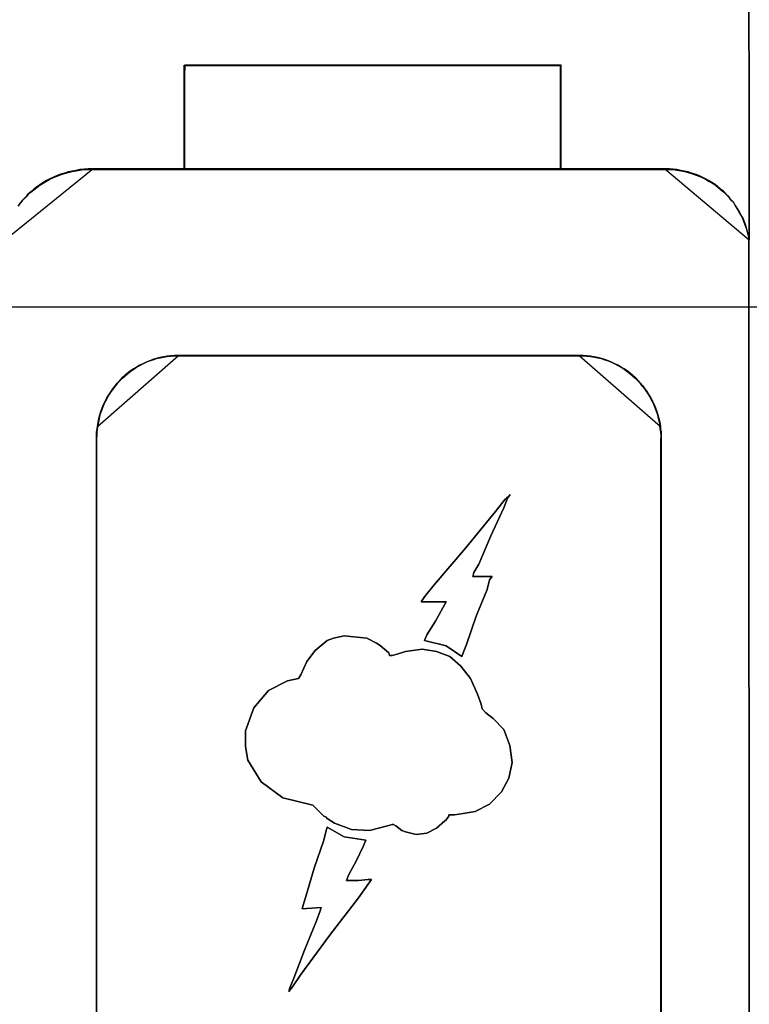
# Model space of a CAD drawing. Header units: millimetres. Extents: x 203 to 3426, y 719 to 2381.
# Tile 78 of 185: x 2547.94 to 2549.76, y 1115.84 to 1118.3. Entities that reach past the tile are written whole.
import ezdxf

# ---------------------------------------------------------------- set-up
doc = ezdxf.new("R2010")
doc.units = ezdxf.units.MM
doc.layers.add('45', color=7, linetype='Continuous')
doc.layers.add('E_Legrand_obudowy', color=7, linetype='Continuous')

# ---------------------------------------------------------------- blocks, each defined once
blk = doc.blocks.new('XL3 160 wnękowa 6x24M')
at = {"layer": 'E_Legrand_obudowy'}
blk.add_lwpolyline([(-215.641, -325.091), (215.545, -325.091), (215.545, -370.033), (-215.641, -370.033), (-215.641, -325.091)], dxfattribs=at)
blk = doc.blocks.new('ON300 T1+T2 - 4P')
at = {"layer": '45', "color": 7}
for points in [[(54.309813, 23.712997), (54.364152, 23.790042), (54.423925, 23.85608), (54.489132, 23.922118), (54.548905, 23.988156), (54.619546, 24.048691), (54.690186, 24.109226), (54.760827, 24.164258), (54.836902, 24.219289), (54.912976, 24.268818), (54.994485, 24.318347), (55.075993, 24.362372), (55.162936, 24.400894), (55.249878, 24.439416), (55.33682, 24.472436), (55.429197, 24.499951), (55.521573, 24.527467), (55.613949, 24.54948), (55.71176, 24.56599), (55.804136, 24.582499), (55.901946, 24.593505), (56.00519, 24.599009), (56.103, 24.599009), (58.325465, 24.599009), (58.325465, 26.849808), (58.330899, 27.102954), (67.416379, 27.102954), (67.416379, 24.599009), (69.937708, 24.599009), (70.035518, 24.599009), (70.127895, 24.593505), (70.220271, 24.582499), (70.312647, 24.56599), (70.399589, 24.54948), (70.491966, 24.527467), (70.573474, 24.499951), (70.654983, 24.472436), (70.747359, 24.439416), (70.828868, 24.400894), (70.904942, 24.362372), (70.981017, 24.318347), (71.062525, 24.274321), (71.144034, 24.224793), (71.20924, 24.169761), (71.274447, 24.114729), (71.339654, 24.059697), (71.399427, 23.999162), (71.475502, 23.933124), (71.513539, 23.867086), (71.58418, 23.801048), (71.627651, 23.729507), (71.676556, 23.652462), (71.720027, 23.575418), (71.763498, 23.498373), (71.806969, 23.421329), (71.839573, 23.338781), (71.872176, 23.25073), (71.899346, 23.168183), (71.926515, 23.080132), (71.948251, 22.992081), (71.964553, 22.898527), (71.959119, 37.09122)], [(53.961985, 22.876514), (56.111973, 24.609936), (56.111973, 24.609936), (56.01375, 24.609936), (55.910071, 24.604398), (55.811848, 24.593322), (55.719082, 24.576708), (55.620859, 24.560094), (55.528093, 24.537941), (55.435327, 24.510251), (55.342561, 24.48256), (55.255252, 24.449332), (55.167943, 24.410565), (55.080634, 24.371799), (54.998781, 24.327494), (54.916929, 24.277651), (54.840533, 24.227808), (54.764138, 24.172427), (54.693199, 24.117046), (54.622261, 24.056127), (54.551322, 23.995208), (54.491297, 23.928751), (54.425815, 23.862294), (54.36579, 23.795837), (54.311222, 23.718304)], [(56.200759, 3.830425), (56.200759, 18.105333), (56.200759, 18.110836), (56.206193, 18.182376), (56.206193, 18.259418), (56.217061, 18.336461), (56.227928, 18.408001), (56.24423, 18.501553), (56.260532, 18.589601), (56.282268, 18.67765), (56.309437, 18.760196), (56.342041, 18.848245), (56.374644, 18.93079), (56.412682, 19.007833), (56.456153, 19.084876), (56.499624, 19.161918), (56.54853, 19.233458), (56.597435, 19.304998), (56.651774, 19.376537), (56.706113, 19.442574), (56.765886, 19.503107), (56.825659, 19.569144), (56.890866, 19.624174), (56.956073, 19.679205), (57.026714, 19.734235), (57.097355, 19.783763), (57.167996, 19.827787), (57.244071, 19.871812), (57.320146, 19.910333), (57.401655, 19.948854), (57.483163, 19.981873), (57.564672, 20.009388), (57.646181, 20.036903), (57.733123, 20.058915), (57.820066, 20.075424), (57.907009, 20.091934), (57.993952, 20.097437), (58.086328, 20.108443), (58.178705, 20.108443), (67.861945, 20.108443), (67.954322, 20.108443), (68.046698, 20.097437), (68.133641, 20.091934), (68.220584, 20.075424), (68.307526, 20.058915), (68.394469, 20.036903), (68.475978, 20.009388), (68.56292, 19.981873), (68.638995, 19.948854), (68.720504, 19.910333), (68.796579, 19.871812), (68.872654, 19.827787), (68.943295, 19.783763), (69.013935, 19.734235), (69.084576, 19.679205), (69.149783, 19.624174), (69.21499, 19.569144), (69.274764, 19.503107), (69.334537, 19.442574), (69.39431, 19.376537), (69.443215, 19.304998), (69.497554, 19.233458), (69.541025, 19.161918), (69.584497, 19.084876), (69.627968, 19.007833), (69.666006, 18.93079), (69.698609, 18.848245), (69.731213, 18.760196), (69.758382, 18.67765), (69.780118, 18.589601), (69.801853, 18.501553), (69.818155, 18.408001), (69.823589, 18.336461), (69.834457, 18.259418), (69.839891, 18.182376), (69.839891, 18.110836), (69.839891, 18.105333), (69.839891, 3.830425)], [(71.964553, 3.830425), (71.964553, 22.909494), (71.948251, 23.003046), (71.926515, 23.091095), (71.899345, 23.179144), (71.872176, 23.26169), (71.839572, 23.349738), (71.806969, 23.432284), (71.763498, 23.509327), (71.720026, 23.586369), (71.676555, 23.663412), (71.62765, 23.740455), (71.584178, 23.811994), (71.513537, 23.878031), (71.4755, 23.944068), (71.399425, 24.010104), (71.339652, 24.070638), (71.274445, 24.125668), (71.209238, 24.180699), (71.144031, 24.235729), (71.062522, 24.285257), (70.981013, 24.329281), (70.904939, 24.373305), (70.828864, 24.411827), (70.747355, 24.450348), (70.654978, 24.483366), (70.57347, 24.510882), (70.491961, 24.538397), (70.399584, 24.560409), (70.312642, 24.576918), (70.220265, 24.593427), (70.127889, 24.604433), (70.035512, 24.609936), (69.937701, 24.609936), (67.416364, 24.609936), (58.32542, 24.609936), (56.102948, 24.609936), (56.005138, 24.609936), (55.901893, 24.604433), (55.804083, 24.593427), (55.711706, 24.576918), (55.613896, 24.560409), (55.521519, 24.538397), (55.429143, 24.510882), (55.336766, 24.483366), (55.249823, 24.450348), (55.162881, 24.411827), (55.075938, 24.373305), (54.994429, 24.329281), (54.91292, 24.279753), (54.836846, 24.230226), (54.760771, 24.175196), (54.69013, 24.120165), (54.619489, 24.059632), (54.548848, 23.999098), (54.489075, 23.933061), (54.423868, 23.867025), (54.364095, 23.800988), (54.309756, 23.723946)], [(56.20502, 3.835814), (56.20502, 18.103318), (56.20502, 18.108818), (56.210451, 18.180321), (56.210451, 18.257323), (56.221313, 18.334326), (56.232176, 18.405829), (56.248469, 18.499332), (56.264763, 18.587335), (56.286488, 18.675338), (56.313644, 18.757841), (56.346231, 18.845844), (56.378819, 18.928347), (56.416837, 19.00535), (56.460287, 19.082353), (56.503737, 19.159355), (56.552617, 19.230858), (56.601498, 19.30236), (56.65581, 19.373863), (56.710123, 19.439865), (56.769866, 19.500367), (56.829609, 19.56637), (56.894784, 19.621372), (56.959958, 19.676373), (57.030564, 19.731375), (57.10117, 19.780877), (57.171776, 19.824879), (57.247813, 19.86888), (57.32385, 19.907382), (57.405318, 19.945883), (57.486786, 19.978884), (57.568254, 20.006385), (57.649722, 20.033886), (57.736622, 20.055887), (57.823521, 20.072387), (57.910421, 20.088888), (57.99732, 20.094388), (58.089651, 20.105389), (58.181981, 20.105389), (67.860403, 20.105389), (67.952734, 20.105389), (68.045064, 20.094388), (68.131964, 20.088888), (68.218863, 20.072387), (68.305763, 20.055887), (68.392662, 20.033886), (68.47413, 20.006385), (68.56103, 19.978884), (68.637067, 19.945883), (68.718535, 19.907382), (68.794572, 19.86888), (68.870609, 19.824879), (68.941215, 19.780877), (69.01182, 19.731375), (69.082426, 19.676373), (69.147601, 19.621372), (69.212775, 19.56637), (69.272519, 19.500367), (69.332262, 19.439865), (69.392005, 19.373863), (69.440886, 19.30236), (69.495198, 19.230858), (69.538648, 19.159355), (69.582098, 19.082353), (69.625548, 19.00535), (69.663566, 18.928347), (69.696153, 18.845844), (69.728741, 18.757841), (69.755897, 18.675338), (69.777621, 18.587335), (69.799346, 18.499332), (69.81564, 18.405829), (69.821071, 18.334326), (69.831934, 18.257323), (69.837365, 18.180321), (69.837365, 18.108818), (69.837365, 18.103318), (69.837365, 3.835814)], [(71.960969, 3.835814), (71.960969, 22.904987), (71.944676, 22.998491), (71.922951, 23.086494), (71.895795, 23.174497), (71.868639, 23.257), (71.836051, 23.345003), (71.803464, 23.427506), (71.760014, 23.504509), (71.716565, 23.581511), (71.673115, 23.658514), (71.624234, 23.735517), (71.580784, 23.807019), (71.510178, 23.873022), (71.47216, 23.939024), (71.396123, 24.005026), (71.33638, 24.065528), (71.271205, 24.12053), (71.206031, 24.175532), (71.140856, 24.230534), (71.059388, 24.280036), (70.97792, 24.324038), (70.901883, 24.368039), (70.825846, 24.406541), (70.744377, 24.445042), (70.652047, 24.478043), (70.570579, 24.505544), (70.48911, 24.533045), (70.39678, 24.555046), (70.30988, 24.571546), (70.21755, 24.588047), (70.125219, 24.599047), (70.032889, 24.604548), (69.935127, 24.604548), (67.415044, 24.604548), (58.328624, 24.604548), (56.107258, 24.604548), (56.009496, 24.604548), (55.906303, 24.599047), (55.808541, 24.588047), (55.716211, 24.571546), (55.618449, 24.555046), (55.526118, 24.533045), (55.433788, 24.505544), (55.341457, 24.478043), (55.254557, 24.445042), (55.167658, 24.406541), (55.080759, 24.368039), (54.99929, 24.324038), (54.917822, 24.274536), (54.841785, 24.225034), (54.765748, 24.170032), (54.695143, 24.11503), (54.624537, 24.054528), (54.553931, 23.994026), (54.494188, 23.928024), (54.429013, 23.862021), (54.36927, 23.796019), (54.314958, 23.719016)], [(69.841439, 3.831449), (69.841439, 18.107021), (69.841439, 18.112524), (69.841439, 18.184067), (69.836004, 18.261113), (69.825134, 18.33816), (69.819699, 18.409703), (69.803395, 18.503259), (69.781655, 18.591312), (69.759915, 18.679365), (69.732741, 18.761914), (69.700131, 18.849967), (69.667521, 18.932517), (69.629477, 19.009563), (69.585997, 19.086609), (69.542518, 19.163655), (69.499039, 19.235198), (69.444689, 19.306741), (69.395775, 19.378284), (69.335991, 19.444324), (69.276206, 19.50486), (69.216422, 19.5709), (69.151203, 19.625933), (69.085984, 19.680966), (69.01533, 19.735999), (68.944676, 19.785529), (68.874022, 19.829555), (68.797933, 19.873582), (68.721844, 19.912105), (68.64032, 19.950628), (68.564231, 19.983648), (68.477272, 20.011164), (68.395748, 20.038681), (68.308789, 20.060694), (68.22183, 20.077204), (68.134871, 20.093714), (68.047912, 20.099217), (67.955518, 20.110224), (67.863125, 20.110224), (58.178079, 20.110224), (58.178079, 20.110224), (58.085685, 20.110224), (57.993291, 20.099217), (57.906332, 20.093714), (57.819374, 20.077204), (57.732415, 20.060694), (57.645456, 20.038681), (57.563932, 20.011164), (57.482408, 19.983648), (57.400884, 19.950628), (57.31936, 19.912105), (57.243271, 19.873582), (57.167182, 19.829555), (57.096528, 19.785529), (57.025874, 19.735999), (56.95522, 19.680966), (56.89, 19.625933), (56.824781, 19.5709), (56.764997, 19.50486), (56.705213, 19.444324), (56.650864, 19.378284), (56.596514, 19.306741), (56.5476, 19.235198), (56.498685, 19.163655), (56.455206, 19.086609), (56.411727, 19.009563), (56.373682, 18.932517), (56.341073, 18.849967), (56.308463, 18.761914), (56.281288, 18.679365), (56.259549, 18.591312), (56.243244, 18.503259), (56.226939, 18.409703), (56.216069, 18.33816), (56.205199, 18.261113), (56.205199, 18.184067), (56.199764, 18.112524), (56.199764, 18.107021), (56.199764, 3.831449)], [(69.836064, 3.835639), (69.836064, 18.102811), (69.836064, 18.108311), (69.836064, 18.179812), (69.830634, 18.256813), (69.819772, 18.333814), (69.814342, 18.405314), (69.79805, 18.498816), (69.776327, 18.586817), (69.754605, 18.674818), (69.727451, 18.757319), (69.694867, 18.84532), (69.662284, 18.927821), (69.624269, 19.004822), (69.580824, 19.081823), (69.537379, 19.158824), (69.493933, 19.230324), (69.439627, 19.301825), (69.390751, 19.373326), (69.331014, 19.439327), (69.271277, 19.499828), (69.21154, 19.565828), (69.146372, 19.620829), (69.081204, 19.67583), (69.010606, 19.73083), (68.940007, 19.780331), (68.869409, 19.824332), (68.79338, 19.868332), (68.717351, 19.906833), (68.635891, 19.945333), (68.559862, 19.978333), (68.472972, 20.005834), (68.391512, 20.033334), (68.304622, 20.055334), (68.217731, 20.071835), (68.130841, 20.088335), (68.043951, 20.093835), (67.95163, 20.104835), (67.859309, 20.104835), (58.181895, 20.104835), (58.181895, 20.104835), (58.089574, 20.104835), (57.997253, 20.093835), (57.910363, 20.088335), (57.823472, 20.071835), (57.736582, 20.055334), (57.649691, 20.033334), (57.568232, 20.005834), (57.486772, 19.978333), (57.405312, 19.945333), (57.323853, 19.906833), (57.247824, 19.868332), (57.171795, 19.824332), (57.101196, 19.780331), (57.030598, 19.73083), (56.959999, 19.67583), (56.894832, 19.620829), (56.829664, 19.565828), (56.769927, 19.499828), (56.710189, 19.439327), (56.655883, 19.373326), (56.601577, 19.301825), (56.552701, 19.230324), (56.503825, 19.158824), (56.46038, 19.081823), (56.416935, 19.004822), (56.37892, 18.927821), (56.346336, 18.84532), (56.313752, 18.757319), (56.286599, 18.674818), (56.264876, 18.586817), (56.248584, 18.498816), (56.232293, 18.405314), (56.221431, 18.333814), (56.21057, 18.256813), (56.21057, 18.179812), (56.205139, 18.108311), (56.205139, 18.102811), (56.205139, 3.835639)]]:
    blk.add_lwpolyline(points, dxfattribs=at)
at = {"layer": '45', "color": 59}
for points in [[(71.964553, 22.899866), (71.948428, 41.11966), (71.964553, 22.899866)], [(56.101223, 24.609936), (69.93998, 24.609936), (56.101223, 24.609936)], [(71.953803, 22.908847), (71.975302, -41.917551), (71.953803, 22.908847)], [(58.175962, 20.110224), (67.865242, 20.110224), (58.175962, 20.110224)]]:
    blk.add_lwpolyline(points, close=True, dxfattribs=at)
at = {"layer": '45', "color": 7}
for points in [[(58.322878, 26.848117), (58.322878, 27.112172), (58.322878, 26.848117)], [(67.424494, 27.112172), (58.328315, 27.112172), (58.322878, 26.858109), (58.322878, 24.599159), (67.419057, 24.599159), (67.424494, 27.112172)], [(58.328253, 27.112172), (67.424494, 27.112172), (58.328253, 27.112172)], [(67.420911, 27.106783), (58.333684, 27.106783), (58.328253, 26.853628), (58.328253, 24.602751), (67.415479, 24.602751), (67.420911, 27.106783)], [(67.408369, 24.599159), (67.408369, 27.112172), (67.408369, 24.599159)], [(58.322878, 24.599159), (58.322878, 26.858895), (58.322878, 24.599159)], [(71.964553, 22.899866), (71.948183, 22.993948), (71.926356, 23.082495), (71.899073, 23.171042), (71.87179, 23.254055), (71.83905, 23.342603), (71.80631, 23.425616), (71.762657, 23.503095), (71.719004, 23.580574), (71.675351, 23.658053), (71.626242, 23.735531), (71.582589, 23.807476), (71.511652, 23.873887), (71.473456, 23.940297), (71.397063, 24.006708), (71.33704, 24.067584), (71.271561, 24.122926), (71.206081, 24.178268), (71.140602, 24.23361), (71.058752, 24.283418), (70.976903, 24.327692), (70.90051, 24.371965), (70.824117, 24.410705), (70.742268, 24.449444), (70.649505, 24.48265), (70.567656, 24.510321), (70.485806, 24.537992), (70.393044, 24.560129), (70.305738, 24.576731), (70.212975, 24.593334), (70.120212, 24.604402), (70.02745, 24.609936), (69.92923, 24.609936), (71.964553, 22.899866)], [(58.186712, 20.110224), (58.093895, 20.110224), (58.001078, 20.099155), (57.913721, 20.093621), (57.826364, 20.077019), (57.739007, 20.060416), (57.65165, 20.038279), (57.569753, 20.010608), (57.487856, 19.982937), (57.405959, 19.949732), (57.324061, 19.910992), (57.247624, 19.872253), (57.171187, 19.827979), (57.100209, 19.783705), (57.029232, 19.733898), (56.958254, 19.678556), (56.892736, 19.623213), (56.827219, 19.567871), (56.767161, 19.501461), (56.707103, 19.440585), (56.652505, 19.374174), (56.597906, 19.302229), (56.548768, 19.230285), (56.49963, 19.15834), (56.455951, 19.080861), (56.412273, 19.003382), (56.374054, 18.925903), (56.341295, 18.84289), (56.308536, 18.754343), (56.281237, 18.67133), (56.259398, 18.582782), (56.243019, 18.494235), (56.226639, 18.400153), (58.186712, 20.110224)], [(69.819939, 18.400153), (69.803561, 18.494235), (69.781722, 18.582782), (69.759884, 18.67133), (69.732586, 18.754343), (69.699829, 18.84289), (69.667071, 18.925903), (69.628854, 19.003382), (69.585178, 19.080861), (69.541501, 19.15834), (69.497824, 19.230285), (69.443229, 19.302229), (69.394092, 19.374174), (69.334037, 19.440585), (69.273982, 19.501461), (69.213926, 19.567871), (69.148411, 19.623213), (69.082896, 19.678556), (69.011922, 19.733898), (68.940948, 19.783705), (68.869973, 19.827979), (68.793539, 19.872253), (68.717105, 19.910992), (68.635211, 19.949732), (68.558777, 19.982937), (68.471424, 20.010608), (68.38953, 20.038279), (68.302177, 20.060416), (68.214824, 20.077019), (68.127471, 20.093621), (68.040117, 20.099155), (67.947305, 20.110224), (67.854492, 20.110224), (69.819939, 18.400153)], [(56.237389, 18.410931), (56.222339, 18.336984), (56.207289, 18.257348), (56.207289, 18.177712), (56.199764, 18.103765), (56.237389, 18.410931)], [(69.841439, 18.103765), (69.841439, 18.177712), (69.833377, 18.257348), (69.817252, 18.336984), (69.809189, 18.410931), (69.841439, 18.103765)], [(56.199764, 18.114543), (56.199764, 18.098376), (56.199764, 18.114543)], [(56.199764, 0.749784), (56.199764, 18.107358), (56.199764, 0.749784)], [(69.830689, 18.114543), (69.830689, 18.098376), (69.830689, 18.114543)], [(69.830689, 0.749784), (69.830689, 18.107358), (69.830689, 0.749784)], [(64.649163, 13.108238), (65.024418, 12.84961), (65.057049, 12.932151), (65.138626, 13.135751), (65.37248, 13.81809), (65.633527, 14.461909), (65.69335, 14.698526), (65.753173, 14.781067), (65.290903, 14.781067), (65.318095, 14.874613), (65.432303, 15.078214), (65.725981, 15.755049), (66.041412, 16.431885), (66.128428, 16.668502), (66.188251, 16.756546), (66.074043, 16.640989), (65.840189, 16.343841), (65.116872, 15.463405), (64.355486, 14.577466), (64.121632, 14.285821), (64.040054, 14.164761), (64.121632, 14.164761), (64.328294, 14.164761), (64.529517, 14.164761), (64.649163, 14.164761), (64.562148, 14.021691), (64.388117, 13.702532), (64.181455, 13.372369), (64.121632, 13.229298), (64.649163, 13.108238)], [(64.7318, 12.850365), (64.416722, 12.96587), (64.06905, 13.020872), (63.661622, 12.96587), (63.460624, 12.905367), (63.341112, 12.872365), (63.281356, 12.872365), (63.259626, 12.932868), (63.053196, 13.108876), (62.966278, 13.169379), (62.732686, 13.290384), (62.184016, 13.345386), (61.923262, 13.290384), (61.776588, 13.229881), (61.483239, 12.993371), (61.282241, 12.729359), (61.141, 12.404845), (61.081244, 12.316841), (60.815057, 12.256338), (60.353305, 12.025328), (60.005633, 11.60731), (59.799203, 11.051785), (59.799203, 10.672268), (59.858959, 10.347754), (60.179469, 9.81973), (60.700977, 9.440214), (61.423483, 9.264206), (61.602752, 9.082698), (61.68967, 8.994694), (61.749426, 8.967193), (61.776588, 8.939691), (61.950424, 8.824186), (62.357852, 8.67018), (62.792442, 8.648179), (63.227032, 8.763684), (63.341112, 8.791185), (63.373706, 8.791185), (63.433462, 8.763684), (63.574704, 8.648179), (63.661622, 8.615177), (63.922376, 8.554674), (64.18313, 8.587676), (64.416722, 8.703181), (64.61772, 8.879189), (64.650315, 8.90669), (64.710071, 8.994694), (64.710071, 9.027695), (64.851312, 9.027695), (65.057743, 9.055197), (65.345659, 9.110199), (65.693331, 9.286207), (65.981247, 9.58322), (66.160515, 9.907734), (66.242001, 10.292751), (66.187677, 10.699769), (66.041003, 11.084786), (65.780249, 11.348798), (65.606413, 11.491804), (65.519495, 11.585309), (65.492333, 11.700814), (65.399982, 11.937324), (65.231579, 12.316841), (64.997987, 12.613854), (64.7318, 12.850365)], [(62.705543, 8.413305), (62.183937, 8.495858), (61.776432, 8.732507), (61.749265, 8.649955), (61.689498, 8.413305), (61.455862, 7.736377), (61.254827, 7.059449), (61.195059, 6.850317), (61.167892, 6.762261), (61.629731, 6.789778), (61.602564, 6.707226), (61.51563, 6.470577), (61.222226, 5.760627), (60.966857, 5.083699), (60.874489, 4.852553), (60.847322, 4.764497), (60.934256, 4.88007), (61.140725, 5.177258), (61.830766, 6.118354), (62.531674, 7.026428), (62.76531, 7.351134), (62.846811, 7.466707), (62.76531, 7.466707), (62.531674, 7.439189), (62.325205, 7.439189), (62.238271, 7.439189), (62.298038, 7.587783), (62.471907, 7.912489), (62.645775, 8.259208), (62.705543, 8.413305)]]:
    blk.add_lwpolyline(points, close=True, dxfattribs=at)
at = {"layer": '45', "color": 139}
for points in [[(65.753173, 14.781067), (65.69335, 14.698526), (65.633527, 14.461909), (65.37248, 13.81809), (65.138626, 13.135751), (65.057049, 12.932151), (65.024418, 12.84961), (64.649163, 13.108238), (64.121632, 13.229298), (64.181455, 13.372369), (64.388117, 13.702532), (64.562148, 14.021691), (64.649163, 14.164761), (64.529517, 14.164761), (64.328294, 14.164761), (64.121632, 14.164761), (64.040054, 14.164761), (64.121632, 14.285821), (64.355486, 14.577466), (65.116872, 15.463405), (65.840189, 16.343841), (66.074043, 16.640989), (66.188251, 16.756546), (66.128428, 16.668502), (66.041412, 16.431885), (65.725981, 15.755049), (65.432303, 15.078214), (65.318095, 14.874613), (65.290903, 14.781067), (65.753173, 14.781067)], [(64.649163, 13.108238), (65.024418, 12.84961), (65.057049, 12.932151), (65.138626, 13.135751), (65.37248, 13.81809), (65.633527, 14.461909), (65.69335, 14.698526), (65.753173, 14.781067), (65.290903, 14.781067), (65.318095, 14.874613), (65.432303, 15.078214), (65.725981, 15.755049), (66.041412, 16.431885), (66.128428, 16.668502), (66.188251, 16.756546), (66.074043, 16.640989), (65.840189, 16.343841), (65.116872, 15.463405), (64.355486, 14.577466), (64.121632, 14.285821), (64.040054, 14.164761), (64.121632, 14.164761), (64.328294, 14.164761), (64.529517, 14.164761), (64.649163, 14.164761), (64.562148, 14.021691), (64.388117, 13.702532), (64.181455, 13.372369), (64.121632, 13.229298), (64.649163, 13.108238)], [(61.423483, 9.264206), (60.700977, 9.440214), (60.179469, 9.81973), (59.858959, 10.347754), (59.799203, 10.672268), (59.799203, 11.051785), (60.005633, 11.60731), (60.353305, 12.025328), (60.815057, 12.256338), (61.081244, 12.316841), (61.141, 12.404845), (61.282241, 12.729359), (61.483239, 12.993371), (61.776588, 13.229881), (61.923262, 13.290384), (62.184016, 13.345386), (62.732686, 13.290384), (62.966278, 13.169379), (63.053196, 13.108876), (63.259626, 12.932868), (63.281356, 12.872365), (63.341112, 12.872365), (63.460624, 12.905367), (63.661622, 12.96587), (64.06905, 13.020872), (64.416722, 12.96587), (64.7318, 12.850365), (64.997987, 12.613854), (65.231579, 12.316841), (65.399982, 11.937324), (65.492333, 11.700814), (65.519495, 11.585309), (65.606413, 11.491804), (65.780249, 11.348798), (66.041003, 11.084786), (66.187677, 10.699769), (66.242001, 10.292751), (66.160515, 9.907734), (65.981247, 9.58322), (65.693331, 9.286207), (65.345659, 9.110199), (65.057743, 9.055197), (64.851312, 9.027695), (64.710071, 9.027695), (64.710071, 8.994694), (64.650315, 8.90669), (64.61772, 8.879189), (64.416722, 8.703181), (64.18313, 8.587676), (63.922376, 8.554674), (63.661622, 8.615177), (63.574704, 8.648179), (63.433462, 8.763684), (63.373706, 8.791185), (63.341112, 8.791185), (63.227032, 8.763684), (62.792442, 8.648179), (62.357852, 8.67018), (61.950424, 8.824186), (61.776588, 8.939691), (61.749426, 8.967193), (61.68967, 8.994694), (61.602752, 9.082698), (61.423483, 9.264206)], [(61.167892, 6.762261), (61.195059, 6.850317), (61.254827, 7.059449), (61.455862, 7.736377), (61.689498, 8.413305), (61.749265, 8.649955), (61.776432, 8.732507), (62.183937, 8.495858), (62.705543, 8.413305), (62.645775, 8.259208), (62.471907, 7.912489), (62.298038, 7.587783), (62.238271, 7.439189), (62.325205, 7.439189), (62.531674, 7.439189), (62.76531, 7.466707), (62.846811, 7.466707), (62.76531, 7.351134), (62.531674, 7.026428), (61.830766, 6.118354), (61.140725, 5.177258), (60.934256, 4.88007), (60.847322, 4.764497), (60.874489, 4.852553), (60.966857, 5.083699), (61.222226, 5.760627), (61.51563, 6.470577), (61.602564, 6.707226), (61.629731, 6.789778), (61.167892, 6.762261)]]:
    blk.add_lwpolyline(points, close=True, dxfattribs=at)
at = {"layer": '45', "color": 254}
for points in [[(64.649163, 13.108238), (65.024418, 12.84961), (65.057049, 12.932151), (65.138626, 13.135751), (65.37248, 13.81809), (65.633527, 14.461909), (65.69335, 14.698526), (65.753173, 14.781067), (65.290903, 14.781067), (65.318095, 14.874613), (65.432303, 15.078214), (65.725981, 15.755049), (66.041412, 16.431885), (66.128428, 16.668502), (66.188251, 16.756546), (66.074043, 16.640989), (65.840189, 16.343841), (65.116872, 15.463405), (64.355486, 14.577466), (64.121632, 14.285821), (64.040054, 14.164761), (64.121632, 14.164761), (64.328294, 14.164761), (64.529517, 14.164761), (64.649163, 14.164761), (64.562148, 14.021691), (64.388117, 13.702532), (64.181455, 13.372369), (64.121632, 13.229298), (64.649163, 13.108238)], [(64.7318, 12.850365), (64.416722, 12.96587), (64.06905, 13.020872), (63.661622, 12.96587), (63.460624, 12.905367), (63.341112, 12.872365), (63.281356, 12.872365), (63.259626, 12.932868), (63.053196, 13.108876), (62.966278, 13.169379), (62.732686, 13.290384), (62.184016, 13.345386), (61.923262, 13.290384), (61.776588, 13.229881), (61.483239, 12.993371), (61.282241, 12.729359), (61.141, 12.404845), (61.081244, 12.316841), (60.815057, 12.256338), (60.353305, 12.025328), (60.005633, 11.60731), (59.799203, 11.051785), (59.799203, 10.672268), (59.858959, 10.347754), (60.179469, 9.81973), (60.700977, 9.440214), (61.423483, 9.264206), (61.602752, 9.082698), (61.68967, 8.994694), (61.749426, 8.967193), (61.776588, 8.939691), (61.950424, 8.824186), (62.357852, 8.67018), (62.792442, 8.648179), (63.227032, 8.763684), (63.341112, 8.791185), (63.373706, 8.791185), (63.433462, 8.763684), (63.574704, 8.648179), (63.661622, 8.615177), (63.922376, 8.554674), (64.18313, 8.587676), (64.416722, 8.703181), (64.61772, 8.879189), (64.650315, 8.90669), (64.710071, 8.994694), (64.710071, 9.027695), (64.851312, 9.027695), (65.057743, 9.055197), (65.345659, 9.110199), (65.693331, 9.286207), (65.981247, 9.58322), (66.160515, 9.907734), (66.242001, 10.292751), (66.187677, 10.699769), (66.041003, 11.084786), (65.780249, 11.348798), (65.606413, 11.491804), (65.519495, 11.585309), (65.492333, 11.700814), (65.399982, 11.937324), (65.231579, 12.316841), (64.997987, 12.613854), (64.7318, 12.850365)], [(64.7318, 12.850365), (64.416722, 12.96587), (64.06905, 13.020872), (63.661622, 12.96587), (63.460624, 12.905367), (63.341112, 12.872365), (63.281356, 12.872365), (63.259626, 12.932868), (63.053196, 13.108876), (62.966278, 13.169379), (62.732686, 13.290384), (62.184016, 13.345386), (61.923262, 13.290384), (61.776588, 13.229881), (61.483239, 12.993371), (61.282241, 12.729359), (61.141, 12.404845), (61.081244, 12.316841), (60.815057, 12.256338), (60.353305, 12.025328), (60.005633, 11.60731), (59.799203, 11.051785), (59.799203, 10.672268), (59.858959, 10.347754), (60.179469, 9.81973), (60.700977, 9.440214), (61.423483, 9.264206), (61.602752, 9.082698), (61.68967, 8.994694), (61.749426, 8.967193), (61.776588, 8.939691), (61.950424, 8.824186), (62.357852, 8.67018), (62.792442, 8.648179), (63.227032, 8.763684), (63.341112, 8.791185), (63.373706, 8.791185), (63.433462, 8.763684), (63.574704, 8.648179), (63.661622, 8.615177), (63.922376, 8.554674), (64.18313, 8.587676), (64.416722, 8.703181), (64.61772, 8.879189), (64.650315, 8.90669), (64.710071, 8.994694), (64.710071, 9.027695), (64.851312, 9.027695), (65.057743, 9.055197), (65.345659, 9.110199), (65.693331, 9.286207), (65.981247, 9.58322), (66.160515, 9.907734), (66.242001, 10.292751), (66.187677, 10.699769), (66.041003, 11.084786), (65.780249, 11.348798), (65.606413, 11.491804), (65.519495, 11.585309), (65.492333, 11.700814), (65.399982, 11.937324), (65.231579, 12.316841), (64.997987, 12.613854), (64.7318, 12.850365)], [(62.705543, 8.413305), (62.183937, 8.495858), (61.776432, 8.732507), (61.749265, 8.649955), (61.689498, 8.413305), (61.455862, 7.736377), (61.254827, 7.059449), (61.195059, 6.850317), (61.167892, 6.762261), (61.629731, 6.789778), (61.602564, 6.707226), (61.51563, 6.470577), (61.222226, 5.760627), (60.966857, 5.083699), (60.874489, 4.852553), (60.847322, 4.764497), (60.934256, 4.88007), (61.140725, 5.177258), (61.830766, 6.118354), (62.531674, 7.026428), (62.76531, 7.351134), (62.846811, 7.466707), (62.76531, 7.466707), (62.531674, 7.439189), (62.325205, 7.439189), (62.238271, 7.439189), (62.298038, 7.587783), (62.471907, 7.912489), (62.645775, 8.259208), (62.705543, 8.413305)], [(62.705543, 8.413305), (62.183937, 8.495858), (61.776432, 8.732507), (61.749265, 8.649955), (61.689498, 8.413305), (61.455862, 7.736377), (61.254827, 7.059449), (61.195059, 6.850317), (61.167892, 6.762261), (61.629731, 6.789778), (61.602564, 6.707226), (61.51563, 6.470577), (61.222226, 5.760627), (60.966857, 5.083699), (60.874489, 4.852553), (60.847322, 4.764497), (60.934256, 4.88007), (61.140725, 5.177258), (61.830766, 6.118354), (62.531674, 7.026428), (62.76531, 7.351134), (62.846811, 7.466707), (62.76531, 7.466707), (62.531674, 7.439189), (62.325205, 7.439189), (62.238271, 7.439189), (62.298038, 7.587783), (62.471907, 7.912489), (62.645775, 8.259208), (62.705543, 8.413305)]]:
    blk.add_lwpolyline(points, close=True, dxfattribs=at)
blk = doc.blocks.new('G$CCC6CD2FA')
at = {"linetype": 'Continuous', "xscale": 0.103478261, "yscale": 0.103478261, "zscale": 0.103478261}
blk.add_blockref('ON300 T1+T2 - 4P', (-108.0208, 43.6921), dxfattribs=at)
at = {"layer": 'E_Legrand_obudowy', "color": 67, "true_color": 0x727430, "xscale": 0.1, "yscale": 0.1, "zscale": 0.1}
blk.add_blockref('XL3 160 wnękowa 6x24M', (-112.1857, 78.4038), dxfattribs=at)

msp = doc.modelspace()

# ---------------------------------------------------------------- block references
msp.add_blockref('G$CCC6CD2FA', (2650.3343, 1071.6878))

doc.saveas('drawing.dxf')
